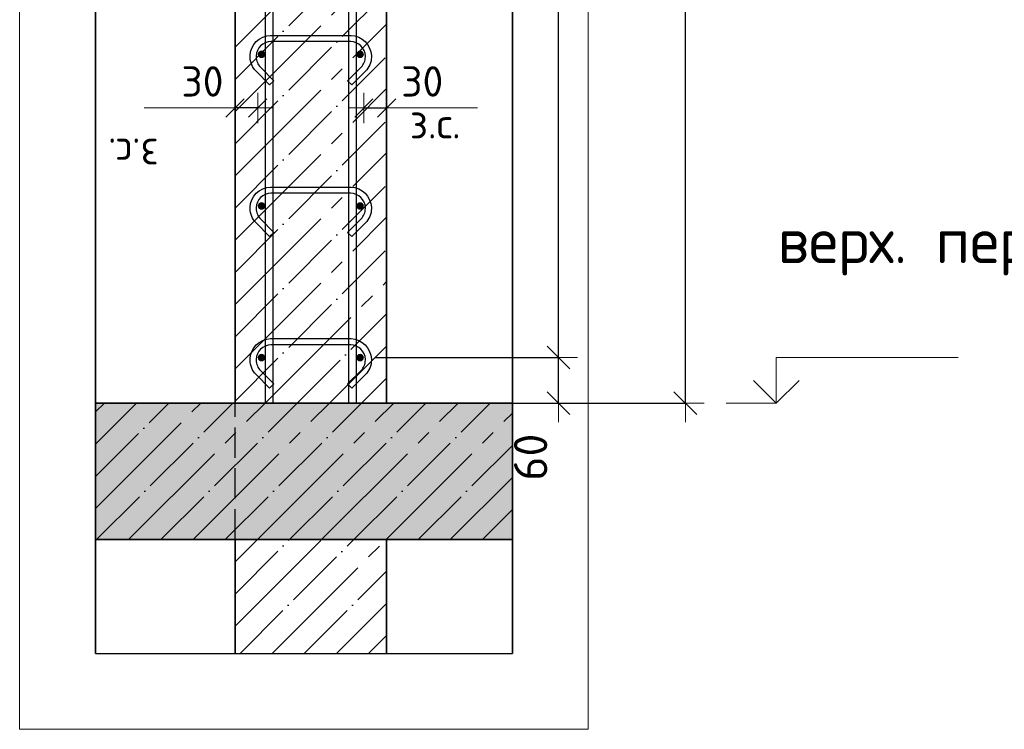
# Model space of a CAD drawing. Header units: millimetres. Extents: x -2995 to 47287, y -2809 to 58122.
# Tile 101 of 143: x 35822 to 37121, y 43771 to 44707. Entities that reach past the tile are written whole.
import ezdxf

# ---------------------------------------------------------------- set-up
doc = ezdxf.new("R2010")
doc.units = ezdxf.units.MM
doc.header["$PDMODE"] = 65
for name, pattern in [('______11', [100, 80, -10, 0, -10]), ('______2', [54, 40, -14]), ('______5', [220, 160, -20, 20, -20])]:
    doc.linetypes.add(name, pattern=pattern)
for name, color, linetype, lineweight in [('Standard', 7, 'Continuous', 25), ('Арм.стержн. вертикальными 1', 22, 'Continuous', 35), ('Арм.стержн.горизонт. 1', 180, 'Continuous', 35), ('Высотная отметки_ общее', 7, 'Continuous', 13), ('Размерная линия_ общее', 7, 'Continuous', 13), ('Размерная линия_ общее_1', 7, 'Continuous', 13)]:
    doc.layers.add(name, color=color, linetype=linetype, lineweight=lineweight)
doc.layers.add('Арм.стержн.Стяжки', color=7, linetype='Continuous', lineweight=35, true_color=0x501e0f)
doc.styles.add('ISOCPEUR', font='ISOCPEUR')
doc.dimstyles.new('DIMSTYLE_3', dxfattribs={"dimtxt": 44, "dimasz": 50, "dimexe": 0, "dimexo": 0, "dimgap": 22, "dimtad": 2, "dimdec": 0, "dimrnd": 5, "dimzin": 12, "dimdsep": 46, "dimtxsty": 'ISOCPEUR', "dimblk1": 'ALL_ML_STRICH', "dimblk2": 'ALL_ML_STRICH', "dimsah": 1, "dimcen": 0, "dimclrd": 7, "dimclre": 256, "dimclrt": 7, "dimadec": 0, "dimazin": 0, "dimtfac": 1, "dimtdec": 0, "dimtix": 1, "dimtmove": 2, "dimatfit": 3, "dimfxl": 0, "dimtzin": 0, "dimlwd": 0, "dimlwe": -3, "dimarcsym": 0})
doc.dimstyles.new('DIMSTYLE_7', dxfattribs={"dimtxt": 40, "dimasz": 40, "dimexe": 0, "dimexo": 0.001, "dimgap": 20, "dimtad": 2, "dimdec": 0, "dimrnd": 5, "dimzin": 12, "dimdsep": 46, "dimtxsty": 'ISOCPEUR', "dimblk1": 'ALL_ML_STRICH', "dimblk2": 'ALL_ML_STRICH', "dimsah": 1, "dimcen": 0, "dimse1": 1, "dimse2": 1, "dimclrd": 7, "dimclre": 256, "dimclrt": 7, "dimadec": 0, "dimazin": 0, "dimtfac": 1, "dimtdec": 0, "dimtix": 1, "dimtmove": 2, "dimatfit": 3, "dimfxl": 0, "dimtvp": 1.2, "dimtzin": 0, "dimlwd": 0, "dimlwe": -3, "dimarcsym": 0})
doc.dimstyles.new('DIMSTYLE_8', dxfattribs={"dimtxt": 44, "dimasz": 50, "dimexe": 0, "dimexo": 0, "dimgap": 22, "dimtad": 2, "dimdec": 0, "dimrnd": 5, "dimzin": 12, "dimdsep": 46, "dimtxsty": 'ISOCPEUR', "dimblk1": 'ALL_ML_STRICH', "dimblk2": 'ALL_ML_STRICH', "dimsah": 1, "dimcen": 0, "dimclrd": 7, "dimclre": 256, "dimclrt": 7, "dimadec": 0, "dimazin": 0, "dimtfac": 1, "dimtdec": 0, "dimtix": 1, "dimtmove": 2, "dimatfit": 3, "dimfxl": 0, "dimtvp": 1.2, "dimtzin": 0, "dimlwd": 0, "dimlwe": -3, "dimarcsym": 0})

# ---------------------------------------------------------------- blocks, each defined once
blk = doc.blocks.new('ALL_ML_STRICH')
at = {"color": 0, "linetype": 'ByBlock', "lineweight": -2}
for p, q in [((-0.3, -0.3), (0.3, 0.3)), ((0, -0.5), (0, 0.5)), ((-1, 0), (0.5, 0))]:
    blk.add_line(p, q, dxfattribs=at)
blk = doc.blocks.new('*D60')
at = {"layer": 'DEFPOINTS', "color": 7, "linetype": 'Continuous', "lineweight": 13, "transparency": 33554687}
for p in [(36402.1, 47321.6), (36430.7, 44201.6), (36700, 44201.6)]:
    blk.add_point(p, dxfattribs=at)
at = {"layer": 'Размерная линия_ общее', "color": 253, "linetype": 'Continuous', "lineweight": -2, "true_color": 0xa0a0a0, "transparency": 33554687}
for p, q in [((36422.1, 47321.6), (36700, 47321.6)), ((36450.7, 44201.6), (36700, 44201.6))]:
    blk.add_line(p, q, dxfattribs=at)
at = {"layer": 'Размерная линия_ общее', "color": 7, "linetype": 'Continuous', "lineweight": -2, "transparency": 33554687}
blk.add_line((36700, 44201.6), (36700, 47321.6), dxfattribs=at)
at = {"layer": 'Размерная линия_ общее', "color": 7, "linetype": 'Continuous', "lineweight": 13, "transparency": 33554687, "xscale": 50, "yscale": 50, "zscale": 50}
for p, rotation in [((36700, 47321.6), 90), ((36700, 44201.6), 270)]:
    blk.add_blockref('ALL_ML_STRICH', p, dxfattribs=dict(at, rotation=rotation))
at = {"layer": 'Размерная линия_ общее', "color": 7, "linetype": 'Continuous', "lineweight": 13, "transparency": 33554687, "insert": (36663, 45768.2), "char_height": 44, "width": 176, "attachment_point": 5, "rotation": 90, "style": 'ISOCPEUR'}
blk.add_mtext('\\A1;{3120}', dxfattribs=at)
blk = doc.blocks.new('*D62')
at = {"layer": 'DEFPOINTS', "color": 7, "linetype": 'Continuous', "lineweight": 13, "transparency": 33554687}
for p in [(36270.9, 44261.6), (36328.7, 44201.6), (36532.8, 44201.6)]:
    blk.add_point(p, dxfattribs=at)
at = {"layer": 'Размерная линия_ общее', "color": 253, "linetype": 'Continuous', "lineweight": -2, "true_color": 0xa0a0a0, "transparency": 33554687}
for p, q in [((36290.9, 44261.6), (36532.8, 44261.6)), ((36348.7, 44201.6), (36532.8, 44201.6))]:
    blk.add_line(p, q, dxfattribs=at)
at = {"layer": 'Размерная линия_ общее', "color": 7, "linetype": 'Continuous', "lineweight": -2, "transparency": 33554687}
blk.add_line((36532.8, 44201.6), (36532.8, 44261.6), dxfattribs=at)
at = {"layer": 'Размерная линия_ общее', "color": 7, "linetype": 'Continuous', "lineweight": 13, "transparency": 33554687, "xscale": 50, "yscale": 50, "zscale": 50}
for p, rotation in [((36532.8, 44261.6), 90), ((36532.8, 44201.6), 270)]:
    blk.add_blockref('ALL_ML_STRICH', p, dxfattribs=dict(at, rotation=rotation))
at = {"layer": 'Размерная линия_ общее', "color": 7, "linetype": 'Continuous', "lineweight": 13, "transparency": 33554687, "insert": (36495.9, 44130.3), "char_height": 44, "width": 88, "attachment_point": 5, "rotation": 90, "style": 'ISOCPEUR'}
blk.add_mtext('\\A1;{60}', dxfattribs=at)
blk = doc.blocks.new('*D63')
at = {"layer": 'DEFPOINTS', "color": 7, "linetype": 'Continuous', "lineweight": 13, "transparency": 33554687}
for p in [(36270.9, 47261.6), (36270.9, 44261.6), (36532.8, 44261.6)]:
    blk.add_point(p, dxfattribs=at)
at = {"layer": 'Размерная линия_ общее', "color": 253, "linetype": 'Continuous', "lineweight": -2, "true_color": 0xa0a0a0, "transparency": 33554687}
for p, q in [((36290.9, 47261.6), (36532.8, 47261.6)), ((36290.9, 44261.6), (36532.8, 44261.6))]:
    blk.add_line(p, q, dxfattribs=at)
at = {"layer": 'Размерная линия_ общее', "color": 7, "linetype": 'Continuous', "lineweight": -2, "transparency": 33554687}
blk.add_line((36532.8, 44261.6), (36532.8, 47261.6), dxfattribs=at)
at = {"layer": 'Размерная линия_ общее', "color": 7, "linetype": 'Continuous', "lineweight": 13, "transparency": 33554687, "xscale": 50, "yscale": 50, "zscale": 50}
for p, rotation in [((36532.8, 47261.6), 90), ((36532.8, 44261.6), 270)]:
    blk.add_blockref('ALL_ML_STRICH', p, dxfattribs=dict(at, rotation=rotation))
at = {"layer": 'Размерная линия_ общее', "color": 7, "linetype": 'Continuous', "lineweight": 13, "transparency": 33554687, "insert": (36473.8, 45613.6), "char_height": 44, "width": 2.2, "attachment_point": 1, "rotation": 90, "line_spacing_factor": 0.60241, "style": 'ISOCPEUR'}
blk.add_mtext('\\W0.91;15х200=3000', dxfattribs=at)
blk = doc.blocks.new('*D67')
at = {"layer": 'DEFPOINTS', "color": 7, "linetype": 'Continuous', "lineweight": 13, "transparency": 33554687}
for p in [(36275.9, 44590.8), (36275.9, 44582), (36305.9, 44582)]:
    blk.add_point(p, dxfattribs=at)
at = {"layer": 'Размерная линия_ общее_1', "color": 7, "linetype": 'Continuous', "lineweight": -2, "transparency": 33554687}
blk.add_line((36275.9, 44590.8), (36305.9, 44590.8), dxfattribs=at)
at = {"layer": 'Размерная линия_ общее_1', "color": 7, "linetype": 'Continuous', "lineweight": 13, "transparency": 33554687, "xscale": 40, "yscale": 40, "zscale": 40, "rotation": 180}
blk.add_blockref('ALL_ML_STRICH', (36275.9, 44590.8), dxfattribs=at)
at = {"layer": 'Размерная линия_ общее_1', "color": 7, "linetype": 'Continuous', "lineweight": 13, "transparency": 33554687, "xscale": 40, "yscale": 40, "zscale": 40}
blk.add_blockref('ALL_ML_STRICH', (36305.9, 44590.8), dxfattribs=at)
at = {"layer": 'Размерная линия_ общее_1', "color": 7, "linetype": 'Continuous', "lineweight": 13, "transparency": 33554687, "insert": (36352.9, 44625.8), "char_height": 40, "width": 80, "attachment_point": 5, "style": 'ISOCPEUR'}
blk.add_mtext('\\A1;{30}', dxfattribs=at)
at = {"layer": 'Размерная линия_ общее_1', "color": 7, "linetype": 'Continuous', "lineweight": 13, "transparency": 33554687, "insert": (36336.4, 44590.6), "char_height": 40, "width": 2, "attachment_point": 1, "line_spacing_factor": 0.60241, "style": 'ISOCPEUR'}
blk.add_mtext('з.с.', dxfattribs=at)
blk = doc.blocks.new('*D72')
at = {"layer": 'DEFPOINTS', "color": 7, "linetype": 'Continuous', "lineweight": 13, "transparency": 33554687}
for p in [(36105.9, 44582), (36135.9, 44590.8), (36135.9, 44582)]:
    blk.add_point(p, dxfattribs=at)
at = {"layer": 'Размерная линия_ общее_1', "color": 7, "linetype": 'Continuous', "lineweight": -2, "transparency": 33554687}
blk.add_line((36135.9, 44590.8), (36105.9, 44590.8), dxfattribs=at)
at = {"layer": 'Размерная линия_ общее_1', "color": 7, "linetype": 'Continuous', "lineweight": 13, "transparency": 33554687, "xscale": 40, "yscale": 40, "zscale": 40}
for p, rotation in [((36105.9, 44590.8), 180), ((36135.9, 44590.8), 360)]:
    blk.add_blockref('ALL_ML_STRICH', p, dxfattribs=dict(at, rotation=rotation))
at = {"layer": 'Размерная линия_ общее_1', "color": 7, "linetype": 'Continuous', "lineweight": 13, "transparency": 33554687, "insert": (36062.9, 44625.8), "char_height": 40, "width": 80, "attachment_point": 5, "style": 'ISOCPEUR'}
blk.add_mtext('\\A1;{30}', dxfattribs=at)
at = {"layer": 'Размерная линия_ общее_1', "color": 7, "linetype": 'Continuous', "lineweight": 13, "transparency": 33554687, "insert": (36005.3, 44510.6), "char_height": 40, "width": 2, "attachment_point": 1, "rotation": 180, "line_spacing_factor": 0.60241, "style": 'ISOCPEUR'}
blk.add_mtext('з.с.', dxfattribs=at)
blk = doc.blocks.new('COMPLEX_ELEVATIONDIM_4')
at = {"layer": 'Высотная отметки_ общее', "color": 7, "linetype": 'Continuous', "lineweight": 13, "transparency": 33554687}
for p, q in [((36820, 44201.6), (36820, 44261.6)), ((36820, 44261.6), (37060, 44261.6)), ((36820, 44201.6), (36790, 44231.6)), ((36820, 44201.6), (36850, 44231.6)), ((36820, 44201.6), (36753.9, 44201.6)), ((36820, 44201.6), (36820, 44201.6)), ((36820, 44201.6), (36820, 44201.6)), ((36820, 44201.6), (36820, 44201.6)), ((36820, 44201.6), (36820, 44201.6))]:
    blk.add_line(p, q, dxfattribs=at)
at = {"layer": 'Высотная отметки_ общее', "color": 7, "linetype": 'Continuous', "lineweight": 13, "transparency": 33554687, "insert": (36821.8, 44369.9), "char_height": 60, "width": 520.896, "attachment_point": 7, "style": 'ISOCPEUR'}
blk.add_mtext('\\W0.98;верх. перекр.', dxfattribs=at)

msp = doc.modelspace()

# ---------------------------------------------------------------- hatches: boundary and pattern name
at = {"linetype": 'Continuous', "lineweight": -3, "transparency": 33554687}
msp.add_hatch(color=9, dxfattribs=at).paths.add_polyline_path([(36471.8, 44021.6), (36471.8, 44201.6), (35921.8, 44201.6), (35921.8, 44021.6)])
at = {"layer": 'Арм.стержн.горизонт. 1', "linetype": 'Continuous', "lineweight": 50, "transparency": 33554687}
for points in [[(36145.9, 44661.6), (36145.5, 44663.5), (36144.4, 44665.1), (36142.8, 44666.2), (36140.9, 44666.6), (36138.9, 44666.2), (36137.3, 44665.1), (36136.2, 44663.5), (36135.9, 44661.6), (36136.2, 44659.6), (36137.3, 44658), (36138.9, 44656.9), (36140.9, 44656.6), (36142.8, 44656.9), (36144.4, 44658), (36145.5, 44659.6)], [(36275.9, 44661.6), (36275.5, 44663.5), (36274.4, 44665.1), (36272.8, 44666.2), (36270.9, 44666.6), (36268.9, 44666.2), (36267.3, 44665.1), (36266.2, 44663.5), (36265.9, 44661.6), (36266.2, 44659.6), (36267.3, 44658), (36268.9, 44656.9), (36270.9, 44656.6), (36272.8, 44656.9), (36274.4, 44658), (36275.5, 44659.6)], [(36145.9, 44461.6), (36145.5, 44463.5), (36144.4, 44465.1), (36142.8, 44466.2), (36140.9, 44466.6), (36138.9, 44466.2), (36137.3, 44465.1), (36136.2, 44463.5), (36135.9, 44461.6), (36136.2, 44459.6), (36137.3, 44458), (36138.9, 44456.9), (36140.9, 44456.6), (36142.8, 44456.9), (36144.4, 44458), (36145.5, 44459.6)], [(36275.9, 44461.6), (36275.5, 44463.5), (36274.4, 44465.1), (36272.8, 44466.2), (36270.9, 44466.6), (36268.9, 44466.2), (36267.3, 44465.1), (36266.2, 44463.5), (36265.9, 44461.6), (36266.2, 44459.6), (36267.3, 44458), (36268.9, 44456.9), (36270.9, 44456.6), (36272.8, 44456.9), (36274.4, 44458), (36275.5, 44459.6)], [(36145.9, 44261.6), (36145.5, 44263.5), (36144.4, 44265.1), (36142.8, 44266.2), (36140.9, 44266.6), (36138.9, 44266.2), (36137.3, 44265.1), (36136.2, 44263.5), (36135.9, 44261.6), (36136.2, 44259.6), (36137.3, 44258), (36138.9, 44256.9), (36140.9, 44256.6), (36142.8, 44256.9), (36144.4, 44258), (36145.5, 44259.6)], [(36275.9, 44261.6), (36275.5, 44263.5), (36274.4, 44265.1), (36272.8, 44266.2), (36270.9, 44266.6), (36268.9, 44266.2), (36267.3, 44265.1), (36266.2, 44263.5), (36265.9, 44261.6), (36266.2, 44259.6), (36267.3, 44258), (36268.9, 44256.9), (36270.9, 44256.6), (36272.8, 44256.9), (36274.4, 44258), (36275.5, 44259.6)]]:
    msp.add_hatch(color=4, dxfattribs=at).paths.add_polyline_path(points)

# ---------------------------------------------------------------- linework, layer by layer
at = {"color": 52, "linetype": 'Continuous', "lineweight": -3, "transparency": 33554687}
for p, q in [((35921.8, 48354.9), (35921.8, 43871.4)), ((35921.8, 43871.4), (35921.8, 48354.9)), ((36471.8, 48354.9), (36471.8, 43871.4)), ((36471.8, 43871.4), (36471.8, 48354.9)), ((35921.8, 43871.4), (36471.8, 43871.4)), ((35921.8, 43871.4), (36471.8, 43871.4))]:
    msp.add_line(p, q, dxfattribs=at)
at = {"color": 7, "linetype": 'Continuous', "lineweight": 25, "transparency": 33554687}
for p, q in [((35921.8, 44251.6), (35921.8, 43971.6)), ((36471.8, 43971.6), (36471.8, 44251.6)), ((36305.9, 44201.6), (36105.9, 44201.6)), ((36105.9, 44021.6), (36305.9, 44021.6))]:
    msp.add_line(p, q, dxfattribs=at)
at = {"color": 253, "linetype": '______11', "lineweight": -3, "true_color": 0xababab, "transparency": 33554687}
for p, q in [((35921.8, 44189.9), (35933.5, 44201.6)), ((35921.8, 44105), (36018.4, 44201.6)), ((35923.2, 44021.6), (36103.2, 44201.6)), ((36008.1, 44021.6), (36188.1, 44201.6)), ((36092.9, 44021.6), (36272.9, 44201.6)), ((36177.8, 44021.6), (36357.8, 44201.6)), ((36262.6, 44021.6), (36442.6, 44201.6)), ((36347.5, 44021.6), (36471.8, 44145.9)), ((36432.3, 44021.6), (36471.8, 44061.1))]:
    msp.add_line(p, q, dxfattribs=at)
at = {"color": 253, "linetype": '______5', "lineweight": -3, "true_color": 0xababab, "transparency": 33554687}
for p, q in [((35921.8, 44147.5), (35975.9, 44201.6)), ((35921.8, 44062.6), (36060.8, 44201.6)), ((35965.6, 44021.6), (36145.6, 44201.6)), ((36050.5, 44021.6), (36230.5, 44201.6)), ((36135.4, 44021.6), (36315.4, 44201.6)), ((36220.2, 44021.6), (36400.2, 44201.6)), ((36305.1, 44021.6), (36471.8, 44188.3)), ((36389.9, 44021.6), (36471.8, 44103.5))]:
    msp.add_line(p, q, dxfattribs=at)
at = {"color": 7, "linetype": 'Continuous', "lineweight": 35, "transparency": 33554687}
for p, q in [((36105.9, 44201.6), (35921.8, 44201.6)), ((36471.8, 44201.6), (36305.9, 44201.6)), ((35921.8, 44021.6), (36105.9, 44021.6)), ((36305.9, 44021.6), (36471.8, 44021.6))]:
    msp.add_line(p, q, dxfattribs=at)
at = {"color": 253, "linetype": '______2', "lineweight": 25, "true_color": 0xababab, "transparency": 33554687}
msp.add_line((36105.9, 44021.6), (36105.9, 44201.6), dxfattribs=at)
at = {"layer": 'Standard', "color": 7, "linetype": 'Continuous', "lineweight": 35, "transparency": 33554687}
for p, q in [((36105.9, 47321.6), (36105.9, 44201.6)), ((36305.9, 44201.6), (36305.9, 47321.6)), ((36305.9, 44201.6), (36105.9, 44201.6)), ((36105.9, 44021.6), (36305.9, 44021.6)), ((36105.9, 44021.6), (36105.9, 43871.4)), ((36305.9, 43871.4), (36305.9, 44021.6))]:
    msp.add_line(p, q, dxfattribs=at)
at = {"layer": 'Standard', "color": 253, "linetype": '______5', "lineweight": -3, "true_color": 0xababab, "transparency": 33554687}
for p, q in [((36105.9, 44670.9), (36305.9, 44870.9)), ((36105.9, 44586), (36305.9, 44786)), ((36105.9, 44501.2), (36305.9, 44701.2)), ((36105.9, 44416.3), (36305.9, 44616.3)), ((36105.9, 44331.5), (36305.9, 44531.5)), ((36105.9, 44246.6), (36305.9, 44446.6)), ((36145.6, 44201.6), (36305.9, 44361.8)), ((36230.5, 44201.6), (36305.9, 44276.9)), ((36105.9, 43992.1), (36135.4, 44021.6)), ((36105.9, 43907.2), (36220.2, 44021.6)), ((36154.9, 43871.4), (36305.1, 44021.6)), ((36239.7, 43871.4), (36305.9, 43937.5))]:
    msp.add_line(p, q, dxfattribs=at)
at = {"layer": 'Standard', "color": 253, "linetype": '______11', "lineweight": -3, "true_color": 0xababab, "transparency": 33554687}
for p, q in [((36105.9, 44628.5), (36305.9, 44828.5)), ((36105.9, 44543.6), (36305.9, 44743.6)), ((36105.9, 44458.8), (36305.9, 44658.8)), ((36105.9, 44373.9), (36305.9, 44573.9)), ((36105.9, 44289), (36305.9, 44489)), ((36105.9, 44204.2), (36305.9, 44404.2)), ((36188.1, 44201.6), (36305.9, 44319.3)), ((36272.9, 44201.6), (36305.9, 44234.5)), ((36105.9, 43949.6), (36177.8, 44021.6)), ((36112.5, 43871.4), (36262.6, 44021.6)), ((36197.3, 43871.4), (36305.9, 43979.9)), ((36282.2, 43871.4), (36305.9, 43895.1))]:
    msp.add_line(p, q, dxfattribs=at)
at = {"layer": 'Standard', "color": 7, "linetype": 'Continuous', "lineweight": 13, "transparency": 33554687}
for p, q in [((36105.9, 44590.8), (35985.9, 44590.8)), ((36305.9, 44590.8), (36425.9, 44590.8))]:
    msp.add_line(p, q, dxfattribs=at)
at = {"layer": 'Standard', "color": 7, "linetype": 'Continuous', "lineweight": 25, "transparency": 33554687}
for p, q in [((36105.9, 44201.6), (36305.9, 44201.6)), ((36305.9, 44021.6), (36105.9, 44021.6)), ((36055.9, 43871.4), (36355.9, 43871.4))]:
    msp.add_line(p, q, dxfattribs=at)
at = {"layer": 'Standard', "color": 7, "linetype": 'Continuous', "lineweight": 13, "transparency": 33554687}
msp.add_lwpolyline([(35821.8, 43771.4), (36571.8, 43771.4), (36571.8, 48454.9), (35821.8, 48454.9), (35821.8, 43771.4)], dxfattribs=at)
at = {"layer": 'Арм.стержн. вертикальными 1', "color": 4, "linetype": 'Continuous', "lineweight": 25, "transparency": 33554687}
for points in [[(36145.9, 44201.6), (36145.9, 48331.6), (36155.9, 48331.6), (36155.9, 44201.6), (36145.9, 44201.6)], [(36145.9, 44201.6), (36145.9, 48331.6), (36155.9, 48331.6), (36155.9, 44201.6), (36145.9, 44201.6)], [(36255.9, 44201.6), (36255.9, 48331.6), (36265.9, 48331.6), (36265.9, 44201.6), (36255.9, 44201.6)], [(36255.9, 44201.6), (36255.9, 48331.6), (36265.9, 48331.6), (36265.9, 44201.6), (36255.9, 44201.6)]]:
    msp.add_lwpolyline(points, dxfattribs=at)
at = {"layer": 'Арм.стержн.горизонт. 1', "color": 52, "linetype": 'Continuous', "lineweight": 25, "transparency": 33554687}
for p, q in [((36105.9, 44201.6), (36105.9, 44201.6)), ((36305.9, 44201.6), (36305.9, 44201.6))]:
    msp.add_line(p, q, dxfattribs=at)
at = {"layer": 'Арм.стержн.Стяжки', "color": 40, "linetype": 'Continuous', "lineweight": 25, "transparency": 33554687}
for points in [[(36254.4, 44626.8), (36272.3, 44644.7), (36273.5, 44646.1), (36274.6, 44647.6), (36275.5, 44649.2), (36276.3, 44650.9), (36277, 44652.6), (36277.4, 44654.4), (36277.7, 44656.3), (36277.9, 44658.2), (36277.9, 44659.3), (36277.4, 44662.9), (36276.1, 44666.6), (36274.3, 44670), (36272, 44672.7), (36269.3, 44675), (36265.9, 44676.9), (36262.2, 44678.1), (36258.6, 44678.6), (36153.1, 44678.6), (36149.5, 44678.1), (36145.8, 44676.9), (36142.5, 44675), (36139.7, 44672.7), (36137.4, 44670), (36135.6, 44666.6), (36134.4, 44662.9), (36133.9, 44659.3), (36133.9, 44658.2), (36134, 44656.3), (36134.3, 44654.4), (36134.8, 44652.6), (36135.4, 44650.9), (36136.2, 44649.2), (36137.1, 44647.6), (36138.2, 44646.1), (36139.4, 44644.7), (36157.3, 44626.8), (36151.6, 44621.2), (36133.6, 44639.2), (36131.9, 44641.1), (36130.4, 44643.3), (36129.1, 44645.5), (36128, 44647.8), (36127.1, 44650.3), (36126.5, 44652.8), (36126, 44655.4), (36125.9, 44657.9), (36125.9, 44659.9), (36126.5, 44664.8), (36128.2, 44669.8), (36130.8, 44674.5), (36134, 44678.4), (36137.9, 44681.6), (36142.6, 44684.2), (36147.7, 44685.9), (36152.5, 44686.6), (36259.2, 44686.6), (36264.1, 44685.9), (36269.1, 44684.2), (36273.8, 44681.6), (36277.7, 44678.4), (36280.9, 44674.5), (36283.5, 44669.8), (36285.2, 44664.8), (36285.9, 44659.9), (36285.9, 44657.9), (36285.7, 44655.4), (36285.3, 44652.8), (36284.6, 44650.3), (36283.7, 44647.8), (36282.6, 44645.5), (36281.3, 44643.3), (36279.8, 44641.1), (36278.1, 44639.2), (36260.1, 44621.2), (36254.4, 44626.8)], [(36254.4, 44426.8), (36272.3, 44444.7), (36273.5, 44446.1), (36274.6, 44447.6), (36275.5, 44449.2), (36276.3, 44450.9), (36277, 44452.6), (36277.4, 44454.4), (36277.7, 44456.3), (36277.9, 44458.2), (36277.9, 44459.3), (36277.4, 44462.9), (36276.1, 44466.6), (36274.3, 44470), (36272, 44472.7), (36269.3, 44475), (36265.9, 44476.9), (36262.2, 44478.1), (36258.6, 44478.6), (36153.1, 44478.6), (36149.5, 44478.1), (36145.8, 44476.9), (36142.5, 44475), (36139.7, 44472.7), (36137.4, 44470), (36135.6, 44466.6), (36134.4, 44462.9), (36133.9, 44459.3), (36133.9, 44458.2), (36134, 44456.3), (36134.3, 44454.4), (36134.8, 44452.6), (36135.4, 44450.9), (36136.2, 44449.2), (36137.1, 44447.6), (36138.2, 44446.1), (36139.4, 44444.7), (36157.3, 44426.8), (36151.6, 44421.2), (36133.6, 44439.2), (36131.9, 44441.1), (36130.4, 44443.3), (36129.1, 44445.5), (36128, 44447.8), (36127.1, 44450.3), (36126.5, 44452.8), (36126, 44455.4), (36125.9, 44457.9), (36125.9, 44459.9), (36126.5, 44464.8), (36128.2, 44469.8), (36130.8, 44474.5), (36134, 44478.4), (36137.9, 44481.6), (36142.6, 44484.2), (36147.7, 44485.9), (36152.5, 44486.6), (36259.2, 44486.6), (36264.1, 44485.9), (36269.1, 44484.2), (36273.8, 44481.6), (36277.7, 44478.4), (36280.9, 44474.5), (36283.5, 44469.8), (36285.2, 44464.8), (36285.9, 44459.9), (36285.9, 44457.9), (36285.7, 44455.4), (36285.3, 44452.8), (36284.6, 44450.3), (36283.7, 44447.8), (36282.6, 44445.5), (36281.3, 44443.3), (36279.8, 44441.1), (36278.1, 44439.2), (36260.1, 44421.2), (36254.4, 44426.8)], [(36254.4, 44226.8), (36272.3, 44244.7), (36273.5, 44246.1), (36274.6, 44247.6), (36275.5, 44249.2), (36276.3, 44250.9), (36277, 44252.6), (36277.4, 44254.4), (36277.7, 44256.3), (36277.9, 44258.2), (36277.9, 44259.3), (36277.4, 44262.9), (36276.1, 44266.6), (36274.3, 44270), (36272, 44272.7), (36269.3, 44275), (36265.9, 44276.9), (36262.2, 44278.1), (36258.6, 44278.6), (36153.1, 44278.6), (36149.5, 44278.1), (36145.8, 44276.9), (36142.5, 44275), (36139.7, 44272.7), (36137.4, 44270), (36135.6, 44266.6), (36134.4, 44262.9), (36133.9, 44259.3), (36133.9, 44258.2), (36134, 44256.3), (36134.3, 44254.4), (36134.8, 44252.6), (36135.4, 44250.9), (36136.2, 44249.2), (36137.1, 44247.6), (36138.2, 44246.1), (36139.4, 44244.7), (36157.3, 44226.8), (36151.6, 44221.2), (36133.6, 44239.2), (36131.9, 44241.1), (36130.4, 44243.3), (36129.1, 44245.5), (36128, 44247.8), (36127.1, 44250.3), (36126.5, 44252.8), (36126, 44255.4), (36125.9, 44257.9), (36125.9, 44259.9), (36126.5, 44264.8), (36128.2, 44269.8), (36130.8, 44274.5), (36134, 44278.4), (36137.9, 44281.6), (36142.6, 44284.2), (36147.7, 44285.9), (36152.5, 44286.6), (36259.2, 44286.6), (36264.1, 44285.9), (36269.1, 44284.2), (36273.8, 44281.6), (36277.7, 44278.4), (36280.9, 44274.5), (36283.5, 44269.8), (36285.2, 44264.8), (36285.9, 44259.9), (36285.9, 44257.9), (36285.7, 44255.4), (36285.3, 44252.8), (36284.6, 44250.3), (36283.7, 44247.8), (36282.6, 44245.5), (36281.3, 44243.3), (36279.8, 44241.1), (36278.1, 44239.2), (36260.1, 44221.2), (36254.4, 44226.8)]]:
    msp.add_lwpolyline(points, dxfattribs=at)

# ---------------------------------------------------------------- block references
at = {"layer": 'Высотная отметки_ общее', "color": 7, "linetype": 'Continuous', "lineweight": 13, "transparency": 33554687}
msp.add_blockref('COMPLEX_ELEVATIONDIM_4', (0, 0), dxfattribs=at)

# ---------------------------------------------------------------- dimensions: what is measured, and where the dimension line sits
at = {"layer": 'Размерная линия_ общее', "color": 7, "linetype": 'Continuous', "lineweight": 13, "transparency": 33554687}
for base, p1, p2, dimstyle, picture, middle in [((36700, 47321.6), (36450.7, 44201.6), (36422.1, 47321.6), 'DIMSTYLE_3', '*D60', (36663, 45768.2)), ((36532.8, 44261.6), (36348.7, 44201.6), (36290.9, 44261.6), 'DIMSTYLE_8', '*D62', (36495.9, 44130.3))]:
    dim = msp.add_linear_dim(base=base, p1=p1, p2=p2, angle=90, dimstyle=dimstyle, override={"dimpost": '<>', "dimclrd": 7, "dimclre": 253, "dimclrt": 7, "dimlwd": 0, "dimlwe": 65533}, dxfattribs=at)
    dim.commit()
    dim.dimension.update_dxf_attribs({"geometry": picture, "text_midpoint": middle, "dimtype": 160})
dim = msp.add_linear_dim(base=(36532.8, 47261.6), p1=(36290.9, 44261.6), p2=(36290.9, 47261.6), angle=90, text='\\W0.91;15х200=3000', dimstyle='DIMSTYLE_3', override={"dimpost": '<>', "dimclrd": 7, "dimclre": 253, "dimclrt": 7, "dimlwd": 0, "dimlwe": 65533}, dxfattribs=at)
dim.commit()
dim.dimension.update_dxf_attribs({"geometry": '*D63', "text_midpoint": (36510.8, 45761.6), "dimtype": 160})
at = {"layer": 'Размерная линия_ общее_1', "color": 7, "linetype": 'Continuous', "lineweight": 13, "transparency": 33554687}
dim = msp.add_linear_dim(base=(36105.9, 44590.8), p1=(36135.9, 44582), p2=(36105.9, 44582), angle=180, text='<>\\Xз.с.', dimstyle='DIMSTYLE_7', override={"dimpost": '<>', "dimclrd": 7, "dimclre": 253, "dimclrt": 7, "dimlwd": 0, "dimlwe": 65533}, dxfattribs=at)
dim.commit()
dim.dimension.update_dxf_attribs({"geometry": '*D72', "text_midpoint": (36062.9, 44625.8), "dimtype": 160})
dim = msp.add_linear_dim(base=(36305.9, 44590.8), p1=(36275.9, 44582), p2=(36305.9, 44582), text='<>\\Xз.с.', dimstyle='DIMSTYLE_7', override={"dimpost": '<>', "dimclrd": 7, "dimclre": 253, "dimclrt": 7, "dimlwd": 0, "dimlwe": 65533}, dxfattribs=at)
dim.commit()
dim.dimension.update_dxf_attribs({"geometry": '*D67', "text_midpoint": (36352.9, 44625.8), "dimtype": 160})

doc.saveas('drawing.dxf')
